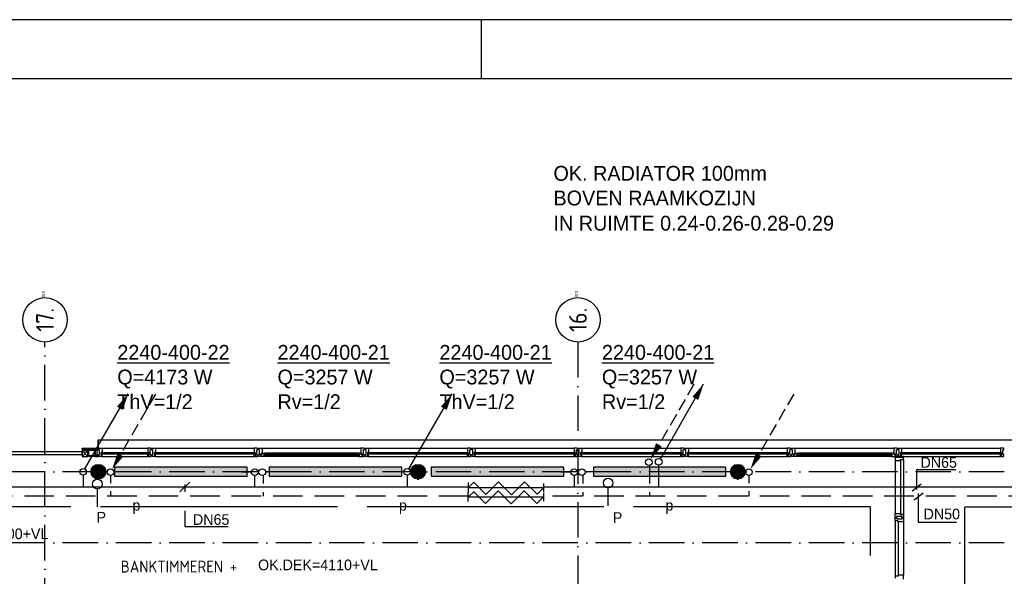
# Model space of a CAD drawing. Extents: x -866131 to -691536, y 173952 to 258052.
# Tile 50 of 160: x -851930 to -835303, y 248657 to 258052. Entities that reach past the tile are written whole.
import ezdxf
from ezdxf.enums import TextEntityAlignment as Align

# ---------------------------------------------------------------- set-up
doc = ezdxf.new("R2010")
doc.units = 0
doc.header["$LTSCALE"] = 100
for name, pattern in [('2322000', [45, 40, -5]), ('2322107', [2000, 1000, 1000]), ('2322108', [7, 5, -2]), ('CENTER4', [5, 3.125, -0.625, 0.625, -0.625]), ('DASHDOT', [9, 6, -1.5, 0, -1.5])]:
    doc.linetypes.add(name, pattern=pattern)
doc.layers.get('0').update_dxf_attribs({"linetype": 'CONTINUOUS'})
for name, color, linetype in [('00KAD025', 2, 'CONTINUOUS'), ('00KAD070', 5, 'CONTINUOUS'), ('AL$1----_ALGEMEEN', 7, 'CONTINUOUS'), ('AL$7----_STRAMIEN', 1, 'DASHDOT'), ('AL21----_BUITENWAND', 4, 'CONTINUOUS'), ('AL28----_KONSTRUKTIE', 3, 'CONTINUOUS'), ('AL31----_BUITENKOZ', 7, 'CONTINUOUS'), ('AL32----_BINNENKOZ', 7, 'CONTINUOUS'), ('ALN-----_BLOCKNAAM', 2, 'CONTINUOUS'), ('ALXAA---_GEWBETON', 12, 'CONTINUOUS'), ('ALXOU---_GLAS', 7, 'CONTINUOUS'), ('BOUW', 8, 'CONTINUOUS'), ('WI561---', 1, 'CONTINUOUS'), ('WL$1----', 4, 'CONTINUOUS'), ('WL561---', 4, 'CONTINUOUS'), ('WL561---_AANVOER', 4, 'CONTINUOUS'), ('WL561---_RETOUR', 4, 'CONTINUOUS'), ('WL570---_RETOUR', 3, 'CONTINUOUS'), ('WL570---_TOEVOER', 3, 'CONTINUOUS'), ('WM$1----', 1, 'CONTINUOUS')]:
    doc.layers.add(name, color=color, linetype=linetype)
doc.styles.add('BURO-018', font='BUROFONT.shx', dxfattribs={"height": 180})
doc.styles.add('BURO-025', font='BUROFONT.shx', dxfattribs={"height": 250})
doc.styles.get("Standard").update_dxf_attribs({"font": 'ISOCP'})

# ---------------------------------------------------------------- blocks, each defined once
blk = doc.blocks.new('1011')
at = {"layer": 'AL$7----_STRAMIEN', "color": 7, "linetype": 'CONTINUOUS'}
blk.add_circle((-750, 0), 750, dxfattribs=at)
at = {"layer": 'ALN-----_BLOCKNAAM', "linetype": 'CONTINUOUS'}
blk.add_text('1011', height=100, dxfattribs=at).set_placement((0, 0))
blk = doc.blocks.new('2322401')
at = {"color": 0, "linetype": 'CONTINUOUS'}
for p, q in [((-0.5, 0.5, 1), (-0.5, 0.5)), ((-0.5, 0.5, 1), (-0.5, -0.5, 1)), ((0.5, 0.5, 1), (-0.5, 0.5, 1)), ((0.5, 0.5), (-0.5, 0.5)), ((-0.5, 0.5), (-0.5, -0.5)), ((0.5, 0.5, 1), (0.5, 0.5)), ((0.5, -0.5, 1), (0.5, 0.5, 1)), ((0.5, -0.5), (0.5, 0.5)), ((-0.5, -0.5, 1), (-0.5, -0.5)), ((-0.5, -0.5, 1), (0.5, -0.5, 1)), ((-0.5, -0.5), (0.5, -0.5)), ((0.5, -0.5, 1), (0.5, -0.5))]:
    blk.add_line(p, q, dxfattribs=at)
blk = doc.blocks.new('CVHATCH1')
at = {"color": 0, "linetype": 'CONTINUOUS'}
blk.add_solid([(-0.5, -0.5), (0.5, -0.5), (-0.5, 0.5), (0.5, 0.5)], dxfattribs=at)
blk = doc.blocks.new('LDV1107')
at = {"color": 0, "linetype": 'CONTINUOUS'}
blk.add_line((0.25, 0.43), (6.75, 11.69), dxfattribs=at)
blk.add_lwpolyline([(6.75, 11.69, 0, 1, 0), (5.5, 9.53, 1, 1, 0)], format="xyseb", dxfattribs=at)
blk.add_circle((0, 0), 0.5, dxfattribs=at)
blk = doc.blocks.new('LDV3108')
at = {"color": 0, "linetype": 'CONTINUOUS'}
for p, q in [((6.75, 11.69), (5.81, 10.07)), ((5.44, 9.42), (4.5, 7.79)), ((4.13, 7.14), (3.19, 5.52)), ((2.81, 4.87), (1.88, 3.25)), ((1.5, 2.6), (0.56, 0.97))]:
    blk.add_line(p, q, dxfattribs=at)
blk.add_lwpolyline([(0.25, 0.43, 0, 1, 0), (1.5, 2.6, 1, 1, 0)], format="xyseb", dxfattribs=at)
blk.add_circle((0, 0), 0.5, dxfattribs=at)
blk = doc.blocks.new('CVRINFO2')
at = {"color": 0, "linetype": 'CONTINUOUS', "style": 'BURO-025'}
for tag, p in [('CV_TEXT125', (0, 0)), ('CV_TEXT225', (0, -4.17)), ('CV_TEXT325', (0, -8.33)), ('CV_TEXT425', (0, -12.5))]:
    blk.add_attdef(tag, p, '', height=2.5, dxfattribs=at)
blk = doc.blocks.new('2322000-3')
at = {"layer": 'WM$1----', "color": 0, "style": 'BURO-018'}
for p in [(-849959, 249828), (-845459, 249828), (-840959, 249828)]:
    blk.add_text('p', height=180, dxfattribs=at).set_placement(p, align=Align.MIDDLE)

msp = doc.modelspace()

# ---------------------------------------------------------------- linework, layer by layer
at = {"color": 3, "linetype": 'CONTINUOUS'}
for p, q in [((-844349.874, 250157.319), (-844263.515, 250243.678)), ((-844263.515, 250243.678), (-844059.407, 250039.57)), ((-844059.407, 250039.57), (-843845.279, 250253.697)), ((-843845.279, 250253.697), (-843625.566, 250033.983)), ((-843625.566, 250033.983), (-843405.852, 250253.697)), ((-843405.852, 250253.697), (-843194.296, 250042.141)), ((-844352.232, 250078.362), (-844352.232, 250237.818)), ((-844350.02, 249996.634), (-844263.806, 250082.848)), ((-844348.68, 250157.319), (-843079.118, 250157.319)), ((-844268.036, 250087.076), (-844063.783, 249882.823)), ((-844063.783, 249882.823), (-843849.656, 250096.95)), ((-843849.656, 250096.95), (-843629.942, 249877.237)), ((-843629.942, 249877.237), (-843410.228, 250096.95)), ((-843410.228, 250096.95), (-843198.672, 249885.395)), ((-843194.296, 250042.141), (-843079.118, 250157.319)), ((-843079.118, 250077.307), (-843079.118, 250225.042)), ((-844356.608, 249919.014), (-844356.608, 250073.478)), ((-844348.826, 249996.345), (-843079.265, 249996.345)), ((-843198.672, 249885.395), (-843083.495, 250000.572)), ((-843083.495, 250058.387), (-843083.495, 249924.589))]:
    msp.add_line(p, q, dxfattribs=at)
at = {"layer": '00KAD025', "linetype": 'CONTINUOUS'}
for p, q in [((-691536.071, 258051.691), (-866131.149, 258051.691)), ((-844131.149, 257051.691), (-844131.149, 258051.691))]:
    msp.add_line(p, q, dxfattribs=at)
at = {"layer": '00KAD070', "linetype": 'CONTINUOUS'}
msp.add_line((-692536.071, 257051.691), (-865131.149, 257051.691), dxfattribs=at)
at = {"layer": 'AL$1----_ALGEMEEN', "color": 8}
msp.add_lwpolyline([(-850877.826, 250781.366), (-850877.826, 250676.366), (-850777.826, 250676.366), (-850777.826, 250781.366)], close=True, dxfattribs=at)
for points in [[(-850777.826, 250676.366), (-850877.826, 250781.366)], [(-850877.826, 250676.366), (-850777.826, 250781.366)]]:
    msp.add_lwpolyline(points, dxfattribs=at)
at = {"layer": 'AL$7----_STRAMIEN', "color": 1}
for points in [[(-851502.826, 212021.228), (-851502.826, 252610.366)], [(-842502.826, 252610.366), (-842502.826, 212021.228)], [(-826302.826, 250421.228), (-863230.349, 250421.228)], [(-826302.826, 249221.228), (-863230.349, 249221.228)]]:
    msp.add_lwpolyline(points, dxfattribs=at)
at = {"layer": 'AL21----_BUITENWAND', "color": 8}
for p, q in [((-850602.65, 250820.366), (-850602.65, 250961.366)), ((-850602.65, 250961.366), (-825762.826, 250961.366))]:
    msp.add_line(p, q, dxfattribs=at)
msp.add_lwpolyline([(-850602.65, 250961.366), (-850602.65, 250820.366)], dxfattribs=at)
at = {"layer": 'AL28----_KONSTRUKTIE', "color": 8}
for p, q in [((-850767.826, 250689.616), (-850767.826, 250783.116)), ((-850761.826, 250689.616), (-850761.826, 250783.116)), ((-850759.576, 250791.366), (-850666.076, 250791.366)), ((-850759.576, 250785.366), (-850666.076, 250785.366)), ((-850663.826, 250783.116), (-850663.826, 250689.616)), ((-850657.826, 250783.116), (-850657.826, 250689.616)), ((-850666.076, 250687.366), (-850759.576, 250687.366)), ((-850666.076, 250681.366), (-850759.576, 250681.366))]:
    msp.add_line(p, q, dxfattribs=at)
msp.add_lwpolyline([(-850875.826, 250791.366), (-850875.826, 250781.366), (-850767.826, 250781.366), (-850767.826, 250791.366)], close=True, dxfattribs=at)
for centre in [(-850602.826, 250421.228), (-845202.826, 250421.228), (-839802.826, 250421.228)]:
    msp.add_circle(centre, 125, dxfattribs=at)
for centre, radius, start, end in [((-850759.576, 250783.116), 8.25, 90, 180), ((-850759.576, 250783.116), 2.25, 90, 180), ((-850666.076, 250783.116), 8.25, 0, 90), ((-850666.076, 250783.116), 2.25, 0, 90), ((-850759.576, 250689.616), 8.25, 180, 270), ((-850759.576, 250689.616), 2.25, 180, 270), ((-850666.076, 250689.616), 8.25, 270, 0), ((-850666.076, 250689.616), 2.25, 270, 0)]:
    msp.add_arc(centre, radius, start, end, dxfattribs=at)
at = {"layer": 'AL31----_BUITENKOZ', "color": 8, "linetype": 'CONTINUOUS'}
for p, q in [((-850593.826, 250814.366), (-850593.826, 250820.366)), ((-850593.826, 250820.366), (-850574.899, 250820.366)), ((-850593.826, 250800.366), (-850593.826, 250814.366)), ((-850593.826, 250791.366), (-850593.826, 250800.366)), ((-850593.826, 250800.366), (-850593.826, 250800.366)), ((-850579.826, 250791.366), (-850593.826, 250791.366)), ((-850579.826, 250711.366), (-850579.826, 250791.366)), ((-850574.899, 250820.366), (-850537.826, 250820.366)), ((-850537.826, 250748.366), (-850554.826, 250748.366)), ((-850554.826, 250748.366), (-850554.826, 250681.366)), ((-850537.826, 250820.366), (-850537.826, 250813.366)), ((-850537.826, 250813.366), (-850537.826, 250809.366)), ((-850537.826, 250809.366), (-850537.826, 250801.366)), ((-850537.826, 250801.366), (-850537.826, 250748.366)), ((-849730.754, 250820.366), (-849767.826, 250820.366)), ((-849767.826, 250820.366), (-849767.826, 250813.366)), ((-849767.826, 250813.366), (-849767.826, 250809.366)), ((-849767.826, 250809.366), (-849767.826, 250801.366)), ((-849767.826, 250801.366), (-849767.826, 250748.366)), ((-849767.826, 250748.366), (-849750.826, 250748.366)), ((-849750.826, 250748.366), (-849750.826, 250681.366)), ((-849711.826, 250820.366), (-849730.754, 250820.366)), ((-849725.826, 250711.366), (-849725.826, 250791.366)), ((-849725.826, 250791.366), (-849711.826, 250791.366)), ((-849711.826, 250814.366), (-849711.826, 250820.366)), ((-849711.826, 250800.366), (-849711.826, 250814.366)), ((-849711.826, 250791.366), (-849711.826, 250800.366)), ((-849711.826, 250800.366), (-849711.826, 250800.366)), ((-849693.826, 250814.366), (-849693.826, 250820.366)), ((-849693.826, 250820.366), (-849674.899, 250820.366)), ((-849693.826, 250800.866), (-849693.826, 250814.366)), ((-849693.826, 250791.366), (-849693.826, 250800.866)), ((-849693.826, 250800.866), (-849693.826, 250800.866)), ((-849679.826, 250791.366), (-849693.826, 250791.366)), ((-849679.826, 250711.366), (-849679.826, 250791.366)), ((-849674.899, 250820.366), (-849637.826, 250820.366)), ((-849637.826, 250748.366), (-849654.826, 250748.366)), ((-849654.826, 250748.366), (-849654.826, 250681.366)), ((-849637.826, 250820.366), (-849637.826, 250813.366)), ((-849637.826, 250813.366), (-849637.826, 250809.366)), ((-849637.826, 250809.366), (-849637.826, 250801.366)), ((-849637.826, 250801.366), (-849637.826, 250748.366)), ((-847930.754, 250820.366), (-847967.826, 250820.366)), ((-847967.826, 250820.366), (-847967.826, 250813.366)), ((-847967.826, 250813.366), (-847967.826, 250809.366)), ((-847967.826, 250809.366), (-847967.826, 250801.366)), ((-847967.826, 250801.366), (-847967.826, 250748.366)), ((-847967.826, 250748.366), (-847950.826, 250748.366)), ((-847950.826, 250748.366), (-847950.826, 250681.366)), ((-847911.826, 250820.366), (-847930.754, 250820.366)), ((-847925.826, 250711.366), (-847925.826, 250791.366)), ((-847925.826, 250791.366), (-847911.826, 250791.366)), ((-847911.826, 250814.366), (-847911.826, 250820.366)), ((-847911.826, 250800.366), (-847911.826, 250814.366)), ((-847911.826, 250791.366), (-847911.826, 250800.366)), ((-847911.826, 250800.366), (-847911.826, 250800.366)), ((-846093.826, 250814.366), (-846093.826, 250820.366)), ((-846093.826, 250820.366), (-846074.899, 250820.366)), ((-846093.826, 250800.866), (-846093.826, 250814.366)), ((-846093.826, 250791.366), (-846093.826, 250800.866)), ((-846093.826, 250800.866), (-846093.826, 250800.866)), ((-846079.826, 250791.366), (-846093.826, 250791.366)), ((-846079.826, 250711.366), (-846079.826, 250791.366)), ((-846074.899, 250820.366), (-846037.826, 250820.366)), ((-846037.826, 250748.366), (-846054.826, 250748.366)), ((-846054.826, 250748.366), (-846054.826, 250681.366)), ((-846037.826, 250820.366), (-846037.826, 250813.366)), ((-846037.826, 250813.366), (-846037.826, 250809.366)), ((-846037.826, 250809.366), (-846037.826, 250801.366)), ((-846037.826, 250801.366), (-846037.826, 250748.366)), ((-844330.754, 250820.366), (-844367.826, 250820.366)), ((-844367.826, 250820.366), (-844367.826, 250813.366)), ((-844367.826, 250813.366), (-844367.826, 250809.366)), ((-844367.826, 250809.366), (-844367.826, 250801.366)), ((-844367.826, 250801.366), (-844367.826, 250748.366)), ((-844367.826, 250748.366), (-844350.826, 250748.366)), ((-844350.826, 250748.366), (-844350.826, 250681.366)), ((-844311.826, 250820.366), (-844330.754, 250820.366)), ((-844325.826, 250711.366), (-844325.826, 250791.366)), ((-844325.826, 250791.366), (-844311.826, 250791.366)), ((-844311.826, 250814.366), (-844311.826, 250820.366)), ((-844311.826, 250800.366), (-844311.826, 250814.366)), ((-844311.826, 250791.366), (-844311.826, 250800.366)), ((-844311.826, 250800.366), (-844311.826, 250800.366)), ((-844293.826, 250814.366), (-844293.826, 250820.366)), ((-844293.826, 250820.366), (-844274.899, 250820.366)), ((-844293.826, 250800.866), (-844293.826, 250814.366)), ((-844293.826, 250791.366), (-844293.826, 250800.866)), ((-844293.826, 250800.866), (-844293.826, 250800.866)), ((-844279.826, 250791.366), (-844293.826, 250791.366)), ((-844279.826, 250711.366), (-844279.826, 250791.366)), ((-844274.899, 250820.366), (-844237.826, 250820.366)), ((-844237.826, 250748.366), (-844254.826, 250748.366)), ((-844254.826, 250748.366), (-844254.826, 250681.366)), ((-844237.826, 250820.366), (-844237.826, 250813.366)), ((-844237.826, 250813.366), (-844237.826, 250809.366)), ((-844237.826, 250809.366), (-844237.826, 250801.366)), ((-844237.826, 250801.366), (-844237.826, 250748.366)), ((-842530.754, 250820.366), (-842567.826, 250820.366)), ((-842567.826, 250820.366), (-842567.826, 250813.366)), ((-842567.826, 250813.366), (-842567.826, 250809.366)), ((-842567.826, 250809.366), (-842567.826, 250801.366)), ((-842567.826, 250801.366), (-842567.826, 250748.366)), ((-842567.826, 250748.366), (-842550.826, 250748.366)), ((-842550.826, 250748.366), (-842550.826, 250681.366)), ((-842511.826, 250820.366), (-842530.754, 250820.366)), ((-842525.826, 250711.366), (-842525.826, 250791.366)), ((-842525.826, 250791.366), (-842511.826, 250791.366)), ((-842511.826, 250814.366), (-842511.826, 250820.366)), ((-842511.826, 250800.366), (-842511.826, 250814.366)), ((-842511.826, 250791.366), (-842511.826, 250800.366)), ((-842511.826, 250800.366), (-842511.826, 250800.366)), ((-842493.826, 250814.366), (-842493.826, 250820.366)), ((-842493.826, 250820.366), (-842474.899, 250820.366)), ((-842493.826, 250800.866), (-842493.826, 250814.366)), ((-842493.826, 250791.366), (-842493.826, 250800.866)), ((-842493.826, 250800.866), (-842493.826, 250800.866)), ((-842479.826, 250791.366), (-842493.826, 250791.366)), ((-842479.826, 250711.366), (-842479.826, 250791.366)), ((-842474.899, 250820.366), (-842437.826, 250820.366)), ((-842437.826, 250748.366), (-842454.826, 250748.366)), ((-842454.826, 250748.366), (-842454.826, 250681.366)), ((-842437.826, 250820.366), (-842437.826, 250813.366)), ((-842437.826, 250813.366), (-842437.826, 250809.366)), ((-842437.826, 250809.366), (-842437.826, 250801.366)), ((-842437.826, 250801.366), (-842437.826, 250748.366)), ((-840730.754, 250820.366), (-840767.826, 250820.366)), ((-840767.826, 250820.366), (-840767.826, 250813.366)), ((-840767.826, 250813.366), (-840767.826, 250809.366)), ((-840767.826, 250809.366), (-840767.826, 250801.366)), ((-840767.826, 250801.366), (-840767.826, 250748.366)), ((-840767.826, 250748.366), (-840750.826, 250748.366)), ((-840750.826, 250748.366), (-840750.826, 250681.366)), ((-840711.826, 250820.366), (-840730.754, 250820.366)), ((-840725.826, 250711.366), (-840725.826, 250791.366)), ((-840725.826, 250791.366), (-840711.826, 250791.366)), ((-840711.826, 250814.366), (-840711.826, 250820.366)), ((-840711.826, 250800.366), (-840711.826, 250814.366)), ((-840711.826, 250791.366), (-840711.826, 250800.366)), ((-840711.826, 250800.366), (-840711.826, 250800.366)), ((-840693.826, 250814.366), (-840693.826, 250820.366)), ((-840693.826, 250820.366), (-840674.899, 250820.366)), ((-840693.826, 250800.866), (-840693.826, 250814.366)), ((-840693.826, 250791.366), (-840693.826, 250800.866)), ((-840693.826, 250800.866), (-840693.826, 250800.866)), ((-840679.826, 250791.366), (-840693.826, 250791.366)), ((-840679.826, 250711.366), (-840679.826, 250791.366)), ((-840674.899, 250820.366), (-840637.826, 250820.366)), ((-840637.826, 250748.366), (-840654.826, 250748.366)), ((-840654.826, 250748.366), (-840654.826, 250681.366)), ((-840637.826, 250820.366), (-840637.826, 250813.366)), ((-840637.826, 250813.366), (-840637.826, 250809.366)), ((-840637.826, 250809.366), (-840637.826, 250801.366)), ((-840637.826, 250801.366), (-840637.826, 250748.366)), ((-838930.754, 250820.366), (-838967.826, 250820.366)), ((-838967.826, 250820.366), (-838967.826, 250813.366)), ((-838967.826, 250813.366), (-838967.826, 250809.366)), ((-838967.826, 250809.366), (-838967.826, 250801.366)), ((-838967.826, 250801.366), (-838967.826, 250748.366)), ((-838967.826, 250748.366), (-838950.826, 250748.366)), ((-838950.826, 250748.366), (-838950.826, 250681.366)), ((-838911.826, 250820.366), (-838930.754, 250820.366)), ((-838925.826, 250711.366), (-838925.826, 250791.366)), ((-838925.826, 250791.366), (-838911.826, 250791.366)), ((-838911.826, 250814.366), (-838911.826, 250820.366)), ((-838911.826, 250800.366), (-838911.826, 250814.366)), ((-838911.826, 250791.366), (-838911.826, 250800.366)), ((-838911.826, 250800.366), (-838911.826, 250800.366)), ((-837093.826, 250814.366), (-837093.826, 250820.366)), ((-837093.826, 250820.366), (-837074.899, 250820.366)), ((-837093.826, 250800.866), (-837093.826, 250814.366)), ((-837093.826, 250791.366), (-837093.826, 250800.866)), ((-837093.826, 250800.866), (-837093.826, 250800.866)), ((-837079.826, 250791.366), (-837093.826, 250791.366)), ((-837079.826, 250711.366), (-837079.826, 250791.366)), ((-837074.899, 250820.366), (-837037.826, 250820.366)), ((-837037.826, 250748.366), (-837054.826, 250748.366)), ((-837054.826, 250748.366), (-837054.826, 250681.366)), ((-837037.826, 250820.366), (-837037.826, 250813.366)), ((-837037.826, 250813.366), (-837037.826, 250809.366)), ((-837037.826, 250809.366), (-837037.826, 250801.366)), ((-837037.826, 250801.366), (-837037.826, 250748.366)), ((-835330.754, 250820.366), (-835367.826, 250820.366)), ((-835367.826, 250820.366), (-835367.826, 250813.366)), ((-835367.826, 250813.366), (-835367.826, 250809.366)), ((-835367.826, 250809.366), (-835367.826, 250801.366)), ((-835367.826, 250801.366), (-835367.826, 250748.366)), ((-835367.826, 250748.366), (-835350.826, 250748.366)), ((-835350.826, 250748.366), (-835350.826, 250681.366)), ((-835311.826, 250820.366), (-835330.754, 250820.366)), ((-835325.826, 250711.366), (-835325.826, 250791.366)), ((-835325.826, 250791.366), (-835311.826, 250791.366)), ((-835311.826, 250814.366), (-835311.826, 250820.366)), ((-835311.826, 250800.366), (-835311.826, 250814.366)), ((-835311.826, 250791.366), (-835311.826, 250800.366)), ((-835311.826, 250800.366), (-835311.826, 250800.366)), ((-850593.826, 250701.366), (-850593.826, 250711.366)), ((-850593.826, 250711.366), (-850579.826, 250711.366)), ((-850593.826, 250687.366), (-850593.826, 250701.366)), ((-850593.826, 250701.366), (-850593.826, 250701.366)), ((-850593.826, 250681.366), (-850593.826, 250687.366)), ((-850554.826, 250681.366), (-850593.826, 250681.366)), ((-850554.826, 250718.366), (-850554.826, 250686.366)), ((-850537.826, 250718.366), (-850554.826, 250718.366)), ((-850554.826, 250686.366), (-850549.826, 250686.366)), ((-850549.826, 250686.366), (-850549.826, 250681.366)), ((-850549.826, 250681.366), (-850537.826, 250681.366)), ((-850537.826, 250681.366), (-850537.826, 250718.366)), ((-849767.826, 250681.366), (-849767.826, 250718.366)), ((-849767.826, 250718.366), (-849750.826, 250718.366)), ((-849755.826, 250681.366), (-849767.826, 250681.366)), ((-849750.826, 250686.366), (-849755.826, 250686.366)), ((-849755.826, 250686.366), (-849755.826, 250681.366)), ((-849750.826, 250718.366), (-849750.826, 250686.366)), ((-849750.826, 250681.366), (-849711.826, 250681.366)), ((-849711.826, 250711.366), (-849725.826, 250711.366)), ((-849711.826, 250701.366), (-849711.826, 250711.366)), ((-849711.826, 250687.366), (-849711.826, 250701.366)), ((-849711.826, 250701.366), (-849711.826, 250701.366)), ((-849711.826, 250681.366), (-849711.826, 250687.366)), ((-849693.826, 250701.366), (-849693.826, 250711.366)), ((-849693.826, 250711.366), (-849679.826, 250711.366)), ((-849693.826, 250687.366), (-849693.826, 250701.366)), ((-849693.826, 250701.366), (-849693.826, 250701.366)), ((-849693.826, 250681.366), (-849693.826, 250687.366)), ((-849654.826, 250681.366), (-849693.826, 250681.366)), ((-849654.826, 250718.366), (-849654.826, 250686.366)), ((-849637.826, 250718.366), (-849654.826, 250718.366)), ((-849654.826, 250686.366), (-849649.826, 250686.366)), ((-849649.826, 250686.366), (-849649.826, 250681.366)), ((-849649.826, 250681.366), (-849637.826, 250681.366)), ((-849637.826, 250681.366), (-849637.826, 250718.366)), ((-847967.826, 250681.366), (-847967.826, 250718.366)), ((-847967.826, 250718.366), (-847950.826, 250718.366)), ((-847955.826, 250681.366), (-847967.826, 250681.366)), ((-847950.826, 250686.366), (-847955.826, 250686.366)), ((-847955.826, 250686.366), (-847955.826, 250681.366)), ((-847950.826, 250718.366), (-847950.826, 250686.366)), ((-847950.826, 250681.366), (-847911.826, 250681.366)), ((-847911.826, 250711.366), (-847925.826, 250711.366)), ((-847911.826, 250701.366), (-847911.826, 250711.366)), ((-847911.826, 250687.366), (-847911.826, 250701.366)), ((-847911.826, 250701.366), (-847911.826, 250701.366)), ((-847911.826, 250681.366), (-847911.826, 250687.366)), ((-846093.826, 250701.366), (-846093.826, 250711.366)), ((-846093.826, 250711.366), (-846079.826, 250711.366)), ((-846093.826, 250687.366), (-846093.826, 250701.366)), ((-846093.826, 250701.366), (-846093.826, 250701.366)), ((-846093.826, 250681.366), (-846093.826, 250687.366)), ((-846054.826, 250681.366), (-846093.826, 250681.366)), ((-846054.826, 250718.366), (-846054.826, 250686.366)), ((-846037.826, 250718.366), (-846054.826, 250718.366)), ((-846054.826, 250686.366), (-846049.826, 250686.366)), ((-846049.826, 250686.366), (-846049.826, 250681.366)), ((-846049.826, 250681.366), (-846037.826, 250681.366)), ((-846037.826, 250681.366), (-846037.826, 250718.366)), ((-844367.826, 250681.366), (-844367.826, 250718.366)), ((-844367.826, 250718.366), (-844350.826, 250718.366)), ((-844355.826, 250681.366), (-844367.826, 250681.366)), ((-844350.826, 250686.366), (-844355.826, 250686.366)), ((-844355.826, 250686.366), (-844355.826, 250681.366)), ((-844350.826, 250718.366), (-844350.826, 250686.366)), ((-844350.826, 250681.366), (-844311.826, 250681.366)), ((-844311.826, 250711.366), (-844325.826, 250711.366)), ((-844311.826, 250701.366), (-844311.826, 250711.366)), ((-844311.826, 250687.366), (-844311.826, 250701.366)), ((-844311.826, 250701.366), (-844311.826, 250701.366)), ((-844311.826, 250681.366), (-844311.826, 250687.366)), ((-844293.826, 250701.366), (-844293.826, 250711.366)), ((-844293.826, 250711.366), (-844279.826, 250711.366)), ((-844293.826, 250687.366), (-844293.826, 250701.366)), ((-844293.826, 250701.366), (-844293.826, 250701.366)), ((-844293.826, 250681.366), (-844293.826, 250687.366)), ((-844254.826, 250681.366), (-844293.826, 250681.366)), ((-844254.826, 250718.366), (-844254.826, 250686.366)), ((-844237.826, 250718.366), (-844254.826, 250718.366)), ((-844254.826, 250686.366), (-844249.826, 250686.366)), ((-844249.826, 250686.366), (-844249.826, 250681.366)), ((-844249.826, 250681.366), (-844237.826, 250681.366)), ((-844237.826, 250681.366), (-844237.826, 250718.366)), ((-842567.826, 250681.366), (-842567.826, 250718.366)), ((-842567.826, 250718.366), (-842550.826, 250718.366)), ((-842555.826, 250681.366), (-842567.826, 250681.366)), ((-842550.826, 250686.366), (-842555.826, 250686.366)), ((-842555.826, 250686.366), (-842555.826, 250681.366)), ((-842550.826, 250718.366), (-842550.826, 250686.366)), ((-842550.826, 250681.366), (-842511.826, 250681.366)), ((-842511.826, 250711.366), (-842525.826, 250711.366)), ((-842511.826, 250701.366), (-842511.826, 250711.366)), ((-842511.826, 250687.366), (-842511.826, 250701.366)), ((-842511.826, 250701.366), (-842511.826, 250701.366)), ((-842511.826, 250681.366), (-842511.826, 250687.366)), ((-842493.826, 250701.366), (-842493.826, 250711.366)), ((-842493.826, 250711.366), (-842479.826, 250711.366)), ((-842493.826, 250687.366), (-842493.826, 250701.366)), ((-842493.826, 250701.366), (-842493.826, 250701.366)), ((-842493.826, 250681.366), (-842493.826, 250687.366)), ((-842454.826, 250681.366), (-842493.826, 250681.366)), ((-842454.826, 250718.366), (-842454.826, 250686.366)), ((-842437.826, 250718.366), (-842454.826, 250718.366)), ((-842454.826, 250686.366), (-842449.826, 250686.366)), ((-842449.826, 250686.366), (-842449.826, 250681.366)), ((-842449.826, 250681.366), (-842437.826, 250681.366)), ((-842437.826, 250681.366), (-842437.826, 250718.366)), ((-840767.826, 250681.366), (-840767.826, 250718.366)), ((-840767.826, 250718.366), (-840750.826, 250718.366)), ((-840755.826, 250681.366), (-840767.826, 250681.366)), ((-840750.826, 250686.366), (-840755.826, 250686.366)), ((-840755.826, 250686.366), (-840755.826, 250681.366)), ((-840750.826, 250718.366), (-840750.826, 250686.366)), ((-840750.826, 250681.366), (-840711.826, 250681.366)), ((-840711.826, 250711.366), (-840725.826, 250711.366)), ((-840711.826, 250701.366), (-840711.826, 250711.366)), ((-840711.826, 250687.366), (-840711.826, 250701.366)), ((-840711.826, 250701.366), (-840711.826, 250701.366)), ((-840711.826, 250681.366), (-840711.826, 250687.366)), ((-840693.826, 250701.366), (-840693.826, 250711.366)), ((-840693.826, 250711.366), (-840679.826, 250711.366)), ((-840693.826, 250687.366), (-840693.826, 250701.366)), ((-840693.826, 250701.366), (-840693.826, 250701.366)), ((-840693.826, 250681.366), (-840693.826, 250687.366)), ((-840654.826, 250681.366), (-840693.826, 250681.366)), ((-840654.826, 250718.366), (-840654.826, 250686.366)), ((-840637.826, 250718.366), (-840654.826, 250718.366)), ((-840654.826, 250686.366), (-840649.826, 250686.366)), ((-840649.826, 250686.366), (-840649.826, 250681.366)), ((-840649.826, 250681.366), (-840637.826, 250681.366)), ((-840637.826, 250681.366), (-840637.826, 250718.366)), ((-838967.826, 250681.366), (-838967.826, 250718.366)), ((-838967.826, 250718.366), (-838950.826, 250718.366)), ((-838955.826, 250681.366), (-838967.826, 250681.366)), ((-838950.826, 250686.366), (-838955.826, 250686.366)), ((-838955.826, 250686.366), (-838955.826, 250681.366)), ((-838950.826, 250718.366), (-838950.826, 250686.366)), ((-838950.826, 250681.366), (-838911.826, 250681.366)), ((-838911.826, 250711.366), (-838925.826, 250711.366)), ((-838911.826, 250701.366), (-838911.826, 250711.366)), ((-838911.826, 250687.366), (-838911.826, 250701.366)), ((-838911.826, 250701.366), (-838911.826, 250701.366)), ((-838911.826, 250681.366), (-838911.826, 250687.366)), ((-837093.826, 250701.366), (-837093.826, 250711.366)), ((-837093.826, 250711.366), (-837079.826, 250711.366)), ((-837093.826, 250687.366), (-837093.826, 250701.366)), ((-837093.826, 250701.366), (-837093.826, 250701.366)), ((-837093.826, 250681.366), (-837093.826, 250687.366)), ((-837054.826, 250681.366), (-837093.826, 250681.366)), ((-837054.826, 250718.366), (-837054.826, 250686.366)), ((-837037.826, 250718.366), (-837054.826, 250718.366)), ((-837054.826, 250686.366), (-837049.826, 250686.366)), ((-837049.826, 250686.366), (-837049.826, 250681.366)), ((-837049.826, 250681.366), (-837037.826, 250681.366)), ((-837037.826, 250681.366), (-837037.826, 250718.366)), ((-835367.826, 250681.366), (-835367.826, 250718.366)), ((-835367.826, 250718.366), (-835350.826, 250718.366)), ((-835355.826, 250681.366), (-835367.826, 250681.366)), ((-835350.826, 250686.366), (-835355.826, 250686.366)), ((-835355.826, 250686.366), (-835355.826, 250681.366)), ((-835350.826, 250718.366), (-835350.826, 250686.366)), ((-835350.826, 250681.366), (-835311.826, 250681.366)), ((-835311.826, 250711.366), (-835325.826, 250711.366)), ((-835311.826, 250701.366), (-835311.826, 250711.366)), ((-835311.826, 250687.366), (-835311.826, 250701.366)), ((-835311.826, 250701.366), (-835311.826, 250701.366)), ((-835311.826, 250681.366), (-835311.826, 250687.366))]:
    msp.add_line(p, q, dxfattribs=at)
at = {"layer": 'AL31----_BUITENKOZ', "color": 8}
for p, q in [((-850537.826, 250820.366), (-849767.826, 250820.366)), ((-849637.826, 250820.366), (-847967.826, 250820.366)), ((-847893.826, 250790.866), (-847893.826, 250820.366)), ((-847893.826, 250820.366), (-847837.826, 250820.366)), ((-847879.826, 250790.866), (-847893.826, 250790.866)), ((-847879.826, 250710.866), (-847879.826, 250790.866)), ((-847837.826, 250820.366), (-846167.826, 250820.366)), ((-847837.826, 250820.366), (-847837.826, 250732.366)), ((-846111.826, 250820.366), (-846167.826, 250820.366)), ((-846167.826, 250820.366), (-846167.826, 250732.366)), ((-846125.826, 250710.866), (-846125.826, 250790.866)), ((-846125.826, 250790.866), (-846111.826, 250790.866)), ((-846111.826, 250790.866), (-846111.826, 250820.366)), ((-846037.826, 250820.366), (-844367.826, 250820.366)), ((-844237.826, 250820.366), (-842567.826, 250820.366)), ((-842437.826, 250820.366), (-840767.826, 250820.366)), ((-840637.826, 250820.366), (-838967.826, 250820.366)), ((-838893.826, 250790.866), (-838893.826, 250820.366)), ((-838893.826, 250820.366), (-838837.826, 250820.366)), ((-838879.826, 250790.866), (-838893.826, 250790.866)), ((-838879.826, 250710.866), (-838879.826, 250790.866)), ((-838837.826, 250820.366), (-837167.826, 250820.366)), ((-838837.826, 250820.366), (-838837.826, 250732.366)), ((-837111.826, 250820.366), (-837167.826, 250820.366)), ((-837167.826, 250820.366), (-837167.826, 250732.366)), ((-837125.826, 250710.866), (-837125.826, 250790.866)), ((-837125.826, 250790.866), (-837111.826, 250790.866)), ((-837111.826, 250790.866), (-837111.826, 250820.366)), ((-837037.826, 250820.366), (-835367.826, 250820.366)), ((-850537.826, 250681.366), (-849767.826, 250681.366)), ((-849637.826, 250681.366), (-847967.826, 250681.366)), ((-847893.826, 250681.366), (-847893.826, 250710.866)), ((-847893.826, 250710.866), (-847879.826, 250710.866)), ((-847860.826, 250681.366), (-847893.826, 250681.366)), ((-847846.826, 250717.366), (-847860.826, 250717.366)), ((-847860.826, 250717.366), (-847860.826, 250681.366)), ((-847857.642, 250682.608), (-847857.642, 250712.366)), ((-847857.642, 250712.366), (-847835.142, 250712.366)), ((-847850.577, 250682.608), (-847857.642, 250682.608)), ((-847848.128, 250678.366), (-847850.577, 250682.608)), ((-847805.642, 250678.366), (-847848.128, 250678.366)), ((-847837.826, 250732.366), (-847846.826, 250732.366)), ((-847846.826, 250732.366), (-847846.826, 250717.366)), ((-847843.142, 250717.366), (-847843.142, 250732.366)), ((-847843.142, 250732.366), (-847837.826, 250732.366)), ((-847835.142, 250717.366), (-847843.142, 250717.366)), ((-847837.826, 250732.366), (-847790.701, 250732.366)), ((-847835.142, 250712.366), (-847835.142, 250717.366)), ((-847788.642, 250719.366), (-847805.642, 250719.366)), ((-847805.642, 250719.366), (-847805.642, 250678.366)), ((-847805.642, 250680.663), (-847805.642, 250694.195)), ((-847805.642, 250694.195), (-847788.642, 250694.195)), ((-847788.642, 250680.663), (-847805.642, 250680.663)), ((-846214.951, 250732.366), (-847790.701, 250732.366)), ((-847790.701, 250732.366), (-847788.642, 250719.366)), ((-846214.951, 250678.366), (-847790.701, 250678.366)), ((-847788.642, 250694.195), (-847788.642, 250680.663)), ((-846214.951, 250732.366), (-846217.01, 250719.366)), ((-846217.01, 250719.366), (-846200.01, 250719.366)), ((-846200.01, 250694.195), (-846217.01, 250694.195)), ((-846217.01, 250694.195), (-846217.01, 250680.663)), ((-846217.01, 250680.663), (-846200.01, 250680.663)), ((-846167.826, 250732.366), (-846214.951, 250732.366)), ((-846200.01, 250719.366), (-846200.01, 250678.366)), ((-846200.01, 250680.663), (-846200.01, 250694.195)), ((-846200.01, 250678.366), (-846157.524, 250678.366)), ((-846170.51, 250712.366), (-846170.51, 250717.366)), ((-846170.51, 250717.366), (-846162.51, 250717.366)), ((-846148.01, 250712.366), (-846170.51, 250712.366)), ((-846167.826, 250732.366), (-846158.826, 250732.366)), ((-846162.51, 250732.366), (-846167.826, 250732.366)), ((-846162.51, 250717.366), (-846162.51, 250732.366)), ((-846158.826, 250732.366), (-846158.826, 250717.366)), ((-846158.826, 250717.366), (-846144.826, 250717.366)), ((-846157.524, 250678.366), (-846155.075, 250682.608)), ((-846155.075, 250682.608), (-846148.01, 250682.608)), ((-846148.01, 250682.608), (-846148.01, 250712.366)), ((-846144.826, 250717.366), (-846144.826, 250681.366)), ((-846144.826, 250681.366), (-846111.826, 250681.366)), ((-846111.826, 250710.866), (-846125.826, 250710.866)), ((-846111.826, 250681.366), (-846111.826, 250710.866)), ((-846037.826, 250681.366), (-844367.826, 250681.366)), ((-844237.826, 250681.366), (-842567.826, 250681.366)), ((-842437.826, 250681.366), (-840767.826, 250681.366)), ((-840637.826, 250681.366), (-838967.826, 250681.366)), ((-838893.826, 250681.366), (-838893.826, 250710.866)), ((-838893.826, 250710.866), (-838879.826, 250710.866)), ((-838860.826, 250681.366), (-838893.826, 250681.366)), ((-838846.826, 250717.366), (-838860.826, 250717.366)), ((-838860.826, 250717.366), (-838860.826, 250681.366)), ((-838857.642, 250682.608), (-838857.642, 250712.366)), ((-838857.642, 250712.366), (-838835.142, 250712.366)), ((-838850.577, 250682.608), (-838857.642, 250682.608)), ((-838848.128, 250678.366), (-838850.577, 250682.608)), ((-838805.642, 250678.366), (-838848.128, 250678.366)), ((-838837.826, 250732.366), (-838846.826, 250732.366)), ((-838846.826, 250732.366), (-838846.826, 250717.366)), ((-838843.142, 250717.366), (-838843.142, 250732.366)), ((-838843.142, 250732.366), (-838837.826, 250732.366)), ((-838835.142, 250717.366), (-838843.142, 250717.366)), ((-838837.826, 250732.366), (-838790.701, 250732.366)), ((-838835.142, 250712.366), (-838835.142, 250717.366)), ((-838788.642, 250719.366), (-838805.642, 250719.366)), ((-838805.642, 250719.366), (-838805.642, 250678.366)), ((-838805.642, 250680.663), (-838805.642, 250694.195)), ((-838805.642, 250694.195), (-838788.642, 250694.195)), ((-838788.642, 250680.663), (-838805.642, 250680.663)), ((-837214.951, 250732.366), (-838790.701, 250732.366)), ((-838790.701, 250732.366), (-838788.642, 250719.366)), ((-837214.951, 250678.366), (-838790.701, 250678.366)), ((-838788.642, 250694.195), (-838788.642, 250680.663)), ((-837214.951, 250732.366), (-837217.01, 250719.366)), ((-837217.01, 250719.366), (-837200.01, 250719.366)), ((-837200.01, 250694.195), (-837217.01, 250694.195)), ((-837217.01, 250694.195), (-837217.01, 250680.663)), ((-837217.01, 250680.663), (-837200.01, 250680.663)), ((-837167.826, 250732.366), (-837214.951, 250732.366)), ((-837200.01, 250719.366), (-837200.01, 250678.366)), ((-837200.01, 250680.663), (-837200.01, 250694.195)), ((-837200.01, 250678.366), (-837157.524, 250678.366)), ((-837170.51, 250712.366), (-837170.51, 250717.366)), ((-837170.51, 250717.366), (-837162.51, 250717.366)), ((-837148.01, 250712.366), (-837170.51, 250712.366)), ((-837167.826, 250732.366), (-837158.826, 250732.366)), ((-837162.51, 250732.366), (-837167.826, 250732.366)), ((-837162.51, 250717.366), (-837162.51, 250732.366)), ((-837158.826, 250732.366), (-837158.826, 250717.366)), ((-837158.826, 250717.366), (-837144.826, 250717.366)), ((-837157.524, 250678.366), (-837155.075, 250682.608)), ((-837155.075, 250682.608), (-837148.01, 250682.608)), ((-837148.01, 250682.608), (-837148.01, 250712.366)), ((-837144.826, 250717.366), (-837144.826, 250681.366)), ((-837144.826, 250681.366), (-837111.826, 250681.366)), ((-837111.826, 250710.866), (-837125.826, 250710.866)), ((-837111.826, 250681.366), (-837111.826, 250710.866)), ((-837037.826, 250681.366), (-835367.826, 250681.366))]:
    msp.add_line(p, q, dxfattribs=at)
for points in [[(-851172.749, 250711.366), (-850877.826, 250711.366), (-850877.826, 250756.366), (-855432.903, 250756.366), (-855727.826, 250756.366), (-855727.826, 250711.366), (-855432.903, 250711.366)], [(-850598.826, 250820.366), (-850598.826, 250808.366), (-850877.826, 250808.366), (-850877.826, 250820.366)], [(-850877.826, 250808.366), (-850877.826, 250791.366), (-850836.404, 250791.366), (-850836.404, 250808.366)], [(-850657.826, 250808.366), (-850657.826, 250791.366), (-850598.826, 250791.366), (-850598.826, 250808.366)], [(-850598.826, 250696.366), (-850657.826, 250696.366), (-850657.826, 250681.366), (-850598.826, 250681.366)]]:
    msp.add_lwpolyline(points, close=True, dxfattribs=at)
at = {"layer": 'AL31----_BUITENKOZ', "color": 8, "linetype": 'CONTINUOUS'}
msp.add_lwpolyline([(-850598.826, 250696.366), (-850657.826, 250696.366), (-850657.826, 250791.366), (-850625.826, 250791.366), (-850625.826, 250773.366), (-850625.826, 250773.366), (-850625.826, 250711.366), (-850598.826, 250711.366)], close=True, dxfattribs=at)
at = {"layer": 'AL32----_BINNENKOZ', "color": 8}
for p, q in [((-837122.826, 250676.366), (-837144.826, 250676.366)), ((-837144.826, 250676.366), (-837144.826, 250609.366)), ((-837144.826, 250609.366), (-837144.826, 249714.22)), ((-837144.826, 250609.366), (-837056.826, 250609.366)), ((-837122.826, 250660.366), (-837122.826, 250676.366)), ((-837030.826, 250660.366), (-837122.826, 250660.366)), ((-837056.826, 250609.366), (-837056.826, 250626.366)), ((-837056.826, 250626.366), (-837005.826, 250626.366)), ((-837056.826, 250609.366), (-837056.826, 249714.219)), ((-837005.826, 250676.366), (-837030.826, 250676.366)), ((-837030.826, 250676.366), (-837030.826, 250660.366)), ((-837005.826, 250626.366), (-837005.826, 250676.366)), ((-837005.826, 250626.366), (-837005.826, 249697.219)), ((-837144.826, 249647.219), (-837144.826, 249714.219)), ((-837144.826, 249714.219), (-837056.826, 249714.219)), ((-837122.826, 249647.219), (-837144.826, 249647.219)), ((-837144.826, 249642.089), (-837119.826, 249642.089)), ((-837144.826, 249592.089), (-837144.826, 249642.089)), ((-837144.826, 249592.089), (-837144.826, 248658.589)), ((-837093.826, 249592.089), (-837144.826, 249592.089)), ((-837030.826, 249663.219), (-837122.826, 249663.219)), ((-837122.826, 249663.219), (-837122.826, 249647.219)), ((-837119.826, 249642.089), (-837119.826, 249626.089)), ((-837119.826, 249626.089), (-837027.826, 249626.089)), ((-837093.826, 249575.089), (-837093.826, 249592.089)), ((-837056.826, 249714.219), (-837056.826, 249697.219)), ((-837005.826, 249697.219), (-837056.826, 249697.219)), ((-837056.826, 249697.219), (-837005.826, 249697.219)), ((-837030.826, 249647.219), (-837030.826, 249663.219)), ((-837005.826, 249647.219), (-837030.826, 249647.219)), ((-837027.826, 249626.089), (-837027.826, 249642.089)), ((-837027.826, 249642.089), (-837005.826, 249642.089)), ((-837005.826, 249697.219), (-837005.826, 249647.219)), ((-837005.826, 249642.089), (-837005.826, 249575.089)), ((-837093.826, 249575.089), (-837093.826, 248675.589)), ((-837005.826, 249575.089), (-837093.826, 249575.089)), ((-837005.826, 249575.089), (-837005.826, 248675.589)), ((-837005.826, 249575.089), (-837005.826, 248675.589)), ((-837093.826, 248658.589), (-837144.826, 248658.589)), ((-837144.826, 248658.589), (-837144.826, 248625.589)), ((-837005.826, 248675.589), (-837093.826, 248675.589)), ((-837093.826, 248675.589), (-837093.826, 248658.589)), ((-837005.826, 248608.589), (-837005.826, 248675.589))]:
    msp.add_line(p, q, dxfattribs=at)
at = {"layer": 'ALXAA---_GEWBETON', "color": 8}
for p, q in [((-850727.753, 250416.94), (-850477.9, 250416.94)), ((-850726.835, 250436.94), (-850478.818, 250436.94)), ((-850722.616, 250456.94), (-850483.036, 250456.94)), ((-850714.724, 250476.94), (-850490.929, 250476.94)), ((-850702.288, 250496.94), (-850503.365, 250496.94)), ((-850683.226, 250516.94), (-850522.427, 250516.94)), ((-850650.108, 250536.94), (-850555.545, 250536.94)), ((-845327.753, 250416.94), (-845077.9, 250416.94)), ((-845326.835, 250436.94), (-845078.818, 250436.94)), ((-845322.616, 250456.94), (-845083.036, 250456.94)), ((-845314.724, 250476.94), (-845090.929, 250476.94)), ((-845302.288, 250496.94), (-845103.365, 250496.94)), ((-845283.226, 250516.94), (-845122.427, 250516.94)), ((-845250.108, 250536.94), (-845155.545, 250536.94)), ((-839927.753, 250416.94), (-839677.9, 250416.94)), ((-839926.835, 250436.94), (-839678.818, 250436.94)), ((-839922.616, 250456.94), (-839683.036, 250456.94)), ((-839914.724, 250476.94), (-839690.929, 250476.94)), ((-839902.288, 250496.94), (-839703.365, 250496.94)), ((-839883.226, 250516.94), (-839722.427, 250516.94)), ((-839850.108, 250536.94), (-839755.545, 250536.94)), ((-850725.444, 250396.94), (-850480.208, 250396.94)), ((-850719.718, 250376.94), (-850485.935, 250376.94)), ((-850710.028, 250356.94), (-850495.625, 250356.94)), ((-850695.134, 250336.94), (-850510.519, 250336.94)), ((-850671.74, 250316.94), (-850533.912, 250316.94)), ((-850616.156, 250296.94), (-850589.496, 250296.94)), ((-845325.444, 250396.94), (-845080.208, 250396.94)), ((-845319.718, 250376.94), (-845085.935, 250376.94)), ((-845310.028, 250356.94), (-845095.625, 250356.94)), ((-845295.134, 250336.94), (-845110.519, 250336.94)), ((-845271.74, 250316.94), (-845133.912, 250316.94)), ((-845216.156, 250296.94), (-845189.496, 250296.94)), ((-839925.444, 250396.94), (-839680.208, 250396.94)), ((-839919.718, 250376.94), (-839685.935, 250376.94)), ((-839910.028, 250356.94), (-839695.625, 250356.94)), ((-839895.134, 250336.94), (-839710.519, 250336.94)), ((-839871.74, 250316.94), (-839733.912, 250316.94)), ((-839816.156, 250296.94), (-839789.496, 250296.94))]:
    msp.add_line(p, q, dxfattribs=at)
at = {"layer": 'ALXOU---_GLAS', "color": 8}
for p, q in [((-850552.826, 250720.366), (-850552.826, 250746.366)), ((-850552.826, 250746.366), (-849752.826, 250746.366)), ((-849752.826, 250746.366), (-849752.826, 250720.366)), ((-849652.826, 250720.366), (-849652.826, 250746.366)), ((-849652.826, 250746.366), (-847952.826, 250746.366)), ((-847952.826, 250746.366), (-847952.826, 250720.366)), ((-846052.826, 250720.366), (-846052.826, 250746.366)), ((-846052.826, 250746.366), (-844352.826, 250746.366)), ((-844352.826, 250746.366), (-844352.826, 250720.366)), ((-844252.826, 250720.366), (-844252.826, 250746.366)), ((-844252.826, 250746.366), (-842552.826, 250746.366)), ((-842552.826, 250746.366), (-842552.826, 250720.366)), ((-842452.826, 250720.366), (-842452.826, 250746.366)), ((-842452.826, 250746.366), (-840752.826, 250746.366)), ((-840752.826, 250746.366), (-840752.826, 250720.366)), ((-840652.826, 250720.366), (-840652.826, 250746.366)), ((-840652.826, 250746.366), (-838952.826, 250746.366)), ((-838952.826, 250746.366), (-838952.826, 250720.366)), ((-837052.826, 250720.366), (-837052.826, 250746.366)), ((-837052.826, 250746.366), (-835352.826, 250746.366)), ((-835352.826, 250746.366), (-835352.826, 250720.366)), ((-849752.826, 250720.366), (-850552.826, 250720.366)), ((-847952.826, 250720.366), (-849652.826, 250720.366)), ((-847803.642, 250696.195), (-847803.642, 250717.366)), ((-847803.642, 250717.366), (-846202.01, 250717.366)), ((-846202.01, 250696.195), (-847803.642, 250696.195)), ((-846202.01, 250717.366), (-846202.01, 250696.195)), ((-844352.826, 250720.366), (-846052.826, 250720.366)), ((-842552.826, 250720.366), (-844252.826, 250720.366)), ((-840752.826, 250720.366), (-842452.826, 250720.366)), ((-838952.826, 250720.366), (-840652.826, 250720.366)), ((-838803.642, 250696.195), (-838803.642, 250717.366)), ((-838803.642, 250717.366), (-837202.01, 250717.366)), ((-837202.01, 250696.195), (-838803.642, 250696.195)), ((-837202.01, 250717.366), (-837202.01, 250696.195)), ((-835352.826, 250720.366), (-837052.826, 250720.366))]:
    msp.add_line(p, q, dxfattribs=at)
at = {"layer": 'WI561---'}
for p, q in [((-836779.874, 250120.368), (-836779.874, 250461.631)), ((-836779.874, 250461.631), (-836123.277, 250461.631)), ((-849226.492, 250080.598), (-849059.098, 250247.91)), ((-849142.795, 250206.082), (-849142.795, 250080.598)), ((-836858.665, 250100.679), (-836707.648, 250218.809)), ((-836825.835, 249949.736), (-836674.818, 250067.866)), ((-836760.176, 250054.74), (-836760.176, 249569.096)), ((-849142.795, 249759.917), (-849142.795, 249498.287)), ((-849142.795, 249498.287), (-848409.156, 249498.287)), ((-836760.176, 249569.096), (-836110.145, 249569.096))]:
    msp.add_line(p, q, dxfattribs=at)
at = {"layer": 'WL$1----', "linetype": '2322000'}
for p, q in [((-850624.143, 250135.394), (-850624.143, 249828.091)), ((-841997.339, 250151.679), (-841997.339, 249844.376)), ((-837564.547, 249828.091), (-857852.949, 249828.091)), ((-837564.547, 240005.711), (-837564.547, 249828.091)), ((-835968.364, 239358.434), (-835968.364, 249823.619)), ((-834409.551, 249823.619), (-835968.364, 249823.619))]:
    msp.add_line(p, q, dxfattribs=at)
at = {"layer": 'WL$1----'}
for centre in [(-850619.774, 250214.353), (-841992.97, 250230.638)]:
    msp.add_circle(centre, 80.756, dxfattribs=at)
at = {"layer": 'WL561---'}
for p, q in [((-848011.637, 250414.498), (-848186.861, 250414.498)), ((-847776.337, 250424.505), (-847596.106, 250424.505)), ((-842616.63, 250414.498), (-842791.854, 250414.498)), ((-842381.329, 250424.505), (-842201.099, 250424.505))]:
    msp.add_line(p, q, dxfattribs=at)
at = {"layer": 'WL561---_AANVOER', "linetype": '2322107'}
for p, q in [((-841142.347, 250530.67), (-841142.347, 250159.539)), ((-850857.979, 250364.336), (-850857.979, 250159.539)), ((-847963.992, 250359.354), (-847963.992, 250159.539)), ((-845386.333, 250364.336), (-845386.333, 250159.539)), ((-842568.984, 250359.354), (-842568.984, 250159.539)), ((-844351.68, 250159.539), (-853383.812, 250159.539)), ((-826879.821, 250159.539), (-843074.526, 250159.539))]:
    msp.add_line(p, q, dxfattribs=at)
at = {"layer": 'WL561---_RETOUR', "linetype": '2322108'}
for p, q in [((-841297.218, 250530.67), (-841297.218, 250224.342)), ((-850397.522, 250359.354), (-850397.522, 250227.3)), ((-847817.391, 250359.354), (-847817.391, 250224.342)), ((-842422.383, 250359.354), (-842422.383, 250224.342)), ((-839618.839, 250359.354), (-839618.839, 250227.3)), ((-850397.522, 250095.21), (-850397.522, 250009.539)), ((-847817.391, 250077.348), (-847817.391, 250009.539)), ((-842422.383, 250077.348), (-842422.383, 250009.539)), ((-841297.218, 250077.348), (-841297.218, 250009.539)), ((-839618.839, 250095.21), (-839618.839, 250009.539)), ((-844351.68, 250009.539), (-853246.426, 250009.539)), ((-827029.821, 250009.539), (-843082.266, 250009.539))]:
    msp.add_line(p, q, dxfattribs=at)
at = {"layer": 'WL561---_RETOUR', "color": 1}
for centre in [(-847961.255, 250415.604), (-847832.803, 250415.604), (-842566.248, 250415.604), (-842437.796, 250415.604)]:
    msp.add_circle(centre, 56.25, dxfattribs=at)

# ---------------------------------------------------------------- block references
at = {"layer": 'AL$7----_STRAMIEN'}
ref = msp.add_blockref('1011', (-851502.826, 253360.366), dxfattribs=dict(at, xscale=0.5, yscale=0.5, zscale=0.5, rotation=90))
ref.add_attrib('STR-NAAM', '17.', dxfattribs={"color": 3, "linetype": 'CONTINUOUS', "height": 300, "rotation": 90}).set_placement((-851502.826, 252985.366), align=Align.MIDDLE)
ref = msp.add_blockref('1011', (-842502.826, 253360.366), dxfattribs=dict(at, xscale=0.5, yscale=0.5, zscale=0.5, rotation=90))
ref.add_attrib('STR-NAAM', '16.', dxfattribs={"color": 3, "linetype": 'CONTINUOUS', "height": 300, "rotation": 90}).set_placement((-842502.826, 252985.366), align=Align.MIDDLE)
at = {"layer": 'WI561---'}
ref = msp.add_blockref('CVRINFO2', (-850281.807, 252311.808), dxfattribs=dict(at, xscale=100, yscale=100, zscale=100))
ref.add_attrib('CV_TEXT125', '%%u2240-400-22', (-850281.807, 252311.808), dxfattribs={"layer": '0', "color": 2, "linetype": 'CONTINUOUS', "height": 250, "style": 'BURO-025'})
ref.add_attrib('CV_TEXT225', 'Q=4173 W', (-850281.807, 251895.142), dxfattribs={"layer": '0', "color": 2, "linetype": 'CONTINUOUS', "height": 250, "style": 'BURO-025'})
ref.add_attrib('CV_TEXT325', 'ThV=1/2', (-850281.807, 251478.475), dxfattribs={"layer": '0', "color": 2, "linetype": 'CONTINUOUS', "height": 250, "style": 'BURO-025'})
ref = msp.add_blockref('CVRINFO2', (-847576.693, 252311.808), dxfattribs=dict(at, xscale=100, yscale=100, zscale=100))
ref.add_attrib('CV_TEXT125', '%%u2240-400-21', (-847576.693, 252311.808), dxfattribs={"layer": '0', "color": 2, "linetype": 'CONTINUOUS', "height": 250, "style": 'BURO-025'})
ref.add_attrib('CV_TEXT225', 'Q=3257 W', (-847576.693, 251895.142), dxfattribs={"layer": '0', "color": 2, "linetype": 'CONTINUOUS', "height": 250, "style": 'BURO-025'})
ref.add_attrib('CV_TEXT325', 'Rv=1/2', (-847576.693, 251478.475), dxfattribs={"layer": '0', "color": 2, "linetype": 'CONTINUOUS', "height": 250, "style": 'BURO-025'})
ref = msp.add_blockref('CVRINFO2', (-844842.176, 252311.808), dxfattribs=dict(at, xscale=100, yscale=100, zscale=100))
ref.add_attrib('CV_TEXT125', '%%u2240-400-21', (-844842.176, 252311.808), dxfattribs={"layer": '0', "color": 2, "linetype": 'CONTINUOUS', "height": 250, "style": 'BURO-025'})
ref.add_attrib('CV_TEXT225', 'Q=3257 W', (-844842.176, 251895.142), dxfattribs={"layer": '0', "color": 2, "linetype": 'CONTINUOUS', "height": 250, "style": 'BURO-025'})
ref.add_attrib('CV_TEXT325', 'ThV=1/2', (-844842.176, 251478.475), dxfattribs={"layer": '0', "color": 2, "linetype": 'CONTINUOUS', "height": 250, "style": 'BURO-025'})
ref = msp.add_blockref('CVRINFO2', (-842097.796, 252311.808), dxfattribs=dict(at, xscale=100, yscale=100, zscale=100))
ref.add_attrib('CV_TEXT125', '%%u2240-400-21', (-842097.796, 252311.808), dxfattribs={"layer": '0', "color": 2, "linetype": 'CONTINUOUS', "height": 250, "style": 'BURO-025'})
ref.add_attrib('CV_TEXT225', 'Q=3257 W', (-842097.796, 251895.142), dxfattribs={"layer": '0', "color": 2, "linetype": 'CONTINUOUS', "height": 250, "style": 'BURO-025'})
ref.add_attrib('CV_TEXT325', 'Rv=1/2', (-842097.796, 251478.475), dxfattribs={"layer": '0', "color": 2, "linetype": 'CONTINUOUS', "height": 250, "style": 'BURO-025'})
at = {"layer": 'WL561---', "xscale": 2240, "yscale": 150}
for name, p, zscale in [('2322401', (-849210.828, 250421.228), 400), ('CVHATCH1', (-849210.828, 250421.228), 2240), ('2322401', (-846597.555, 250421.228), 400), ('CVHATCH1', (-846597.555, 250421.228), 2240), ('2322401', (-843863.01, 250421.228), 400), ('CVHATCH1', (-843863.01, 250421.228), 2240), ('2322401', (-841123.01, 250421.228), 400), ('CVHATCH1', (-841123.01, 250421.228), 2240)]:
    msp.add_blockref(name, p, dxfattribs=dict(at, zscale=zscale))
at = {"layer": 'WL561---_AANVOER', "color": 2, "xscale": 112.5, "yscale": 112.5, "zscale": 112.5}
for p in [(-841139.61, 250587.832), (-850857.979, 250420.586), (-845386.333, 250420.586)]:
    msp.add_blockref('LDV1107', p, dxfattribs=at)
at = {"layer": 'WL561---_RETOUR', "color": 2, "xscale": 112.5, "yscale": 112.5, "zscale": 112.5}
for p in [(-841305.324, 250582.85), (-850397.522, 250415.604), (-839618.839, 250415.604)]:
    msp.add_blockref('LDV3108', p, dxfattribs=at)
at = {"layer": 'WM$1----'}
msp.add_blockref('2322000-3', (0, 0), dxfattribs=at)

# ---------------------------------------------------------------- texts
at = {"layer": 'BOUW', "color": 1, "style": 'BURO-018'}
msp.add_text('OK.DEK=4110+VL', height=180, dxfattribs=at).set_placement((-847904.336, 248759.218))
at = {"layer": 'WI561---', "color": 1, "style": 'BURO-018'}
for s, p in [('DN65', (-836718.263, 250488.252)), ('DN50', (-836665.735, 249618.11)), ('DN65', (-849004.143, 249524.908))]:
    msp.add_text(s, height=180, dxfattribs=at).set_placement(p)
at = {"layer": 'WL$1----', "color": 1, "style": 'BURO-018'}
for p in [(-850632.658, 249564.138), (-841912.976, 249558.5)]:
    msp.add_text('P', height=180, dxfattribs=at).set_placement(p)
at = {"layer": 'WL561---', "color": 2, "style": 'BURO-025'}
for s, p in [('OK. RADIATOR 100mm', (-842916.551, 255333.544)), ('BOVEN RAAMKOZIJN', (-842916.551, 254916.877)), ('IN RUIMTE 0.24-0.26-0.28-0.29', (-842916.551, 254491.907))]:
    msp.add_text(s, height=250, dxfattribs=at).set_placement(p)
at = {"layer": 'WL570---_RETOUR', "color": 1, "style": 'BURO-018'}
msp.add_text('3800+VL', height=180, dxfattribs=at).set_placement((-852416.184, 249284.117))
at = {"layer": 'WL570---_TOEVOER', "color": 252, "linetype": 'CENTER4'}
msp.add_text('BANKTIMMEREN + ', height=200, dxfattribs=at).set_placement((-850224.121, 248720.639))

doc.saveas('drawing.dxf')
